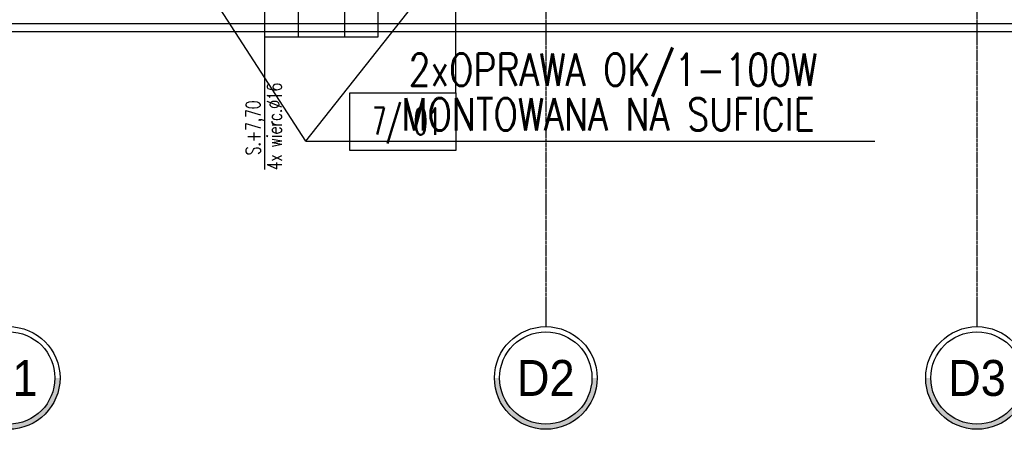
# Model space of a CAD drawing. Header units: inches. Extents: x 788 to 26783, y -4103 to 21.
# Tile 12 of 101: x 1100 to 1714, y -1969 to -1713. Entities that reach past the tile are written whole.
import ezdxf
from ezdxf.enums import TextEntityAlignment as Align

# ---------------------------------------------------------------- set-up
doc = ezdxf.new("R2010")
doc.units = ezdxf.units.IN
doc.header["$MEASUREMENT"] = 0
doc.linetypes.add('CENTER', pattern=[2, 1.25, -0.25, 0.25, -0.25])
for name, color, linetype in [('E35', 6, 'Continuous'), ('Opis-pom', 6, 'Continuous'), ('Opis_pom_ramka', 6, 'Continuous'), ('Os-osie glowne', 1, 'CENTER'), ('Os-osie-opis', 2, 'Continuous'), ('Sc-izolacja term-styropian', 151, 'STYROPIAN-KA'), ('W-przebicia-ściany', 223, 'Continuous')]:
    doc.layers.add(name, color=color, linetype=linetype)
doc.styles.add('dwg_opis duży', font='ARIAL.TTF', dxfattribs={"width": 0.9})
doc.styles.add('KA wymiar', font='romans.shx', dxfattribs={"width": 0.6})
doc.styles.add('ROMANS', font='romans', dxfattribs={"width": 0.85})
doc.linetypes.add('STYROPIAN-KA', pattern='A,0.0001,-0.1,[135,ltypeshp.shx,S=0.1,R=0,X=-0.1,Y=0],0,[135,ltypeshp.shx,S=0.1,R=180,X=0.1,Y=0],-0.1', length=0.2001)
doc.linetypes.add('ZIGZAG', pattern='A,0.00254,-5.08,[131,ltypeshp.shx,S=5.08,R=0,X=-5.08,Y=0],-10.16,[131,ltypeshp.shx,S=5.08,R=180,X=5.08,Y=0],-5.08', length=20.32254)

# ---------------------------------------------------------------- blocks, each defined once
blk = doc.blocks.new('_opis_osi_liczbowy')
blk.add_hatch(color=256).paths.add_polyline_path([(32, 32), (32, 28.8, -1), (32, -28.8), (32, -32, 1)])
for radius in [32, 28.8]:
    blk.add_circle((32, 0), radius)
at = {"style": 'dwg_opis duży', "width": 0.9}
blk.add_attdef('AXNAMEH', text='', height=22.4, rotation=90, dxfattribs=at).set_placement((32, 0), align=Align.MIDDLE_CENTER)
blk = doc.blocks.new('_opis_pom_metka')
at = {"layer": 'Opis_pom_ramka'}
blk.add_lwpolyline([(-33.13, 0), (32.87, 0), (32.87, -36), (-33.13, -36)], close=True, dxfattribs=at)
at = {"style": 'KA wymiar', "width": 0.6}
blk.add_attdef('KO/', text='', height=16.8, dxfattribs=at).set_placement((3.45, -25.87), align=Align.RIGHT)
blk.add_attdef('NR', (3.8, -26.16), '', height=16.8, dxfattribs=at)

msp = doc.modelspace()

# ---------------------------------------------------------------- linework, layer by layer
at = {"layer": 'E35'}
for q in [(1199.53, -1667.3), (1375.22, -1666.44), (1633.17, -1789.09)]:
    msp.add_line((1278.37, -1789.09), q, dxfattribs=at)
at = {"layer": 'Opis-pom'}
msp.add_lwpolyline([(1371.8, -1758.97), (1371.8, -1656.95)], dxfattribs=at)
at = {"layer": 'Os-osie glowne'}
for points in [[(1427.98, -325.83), (1427.98, -1888.72)], [(1696.98, -325.83), (1696.98, -1888.72)]]:
    msp.add_lwpolyline(points, dxfattribs=at)
at = {"layer": 'Os-osie-opis'}
for points in [[(1427.98, -1888.72), (1427.98, -1904.72)], [(1696.98, -1888.72), (1696.98, -1904.72)]]:
    msp.add_lwpolyline(points, dxfattribs=at)
at = {"layer": 'Sc-izolacja term-styropian', "linetype": 'ZIGZAG', "ltscale": 0.018}
msp.add_line((3376.98, -1715.83), (1077.98, -1715.83), dxfattribs=at)
at = {"layer": 'Sc-izolacja term-styropian', "linetype": 'ByBlock'}
msp.add_line((3376.98, -1720.83), (1072.98, -1720.83), dxfattribs=at)
at = {"layer": 'W-przebicia-ściany'}
for p, q in [((1323.48, -1724.02), (1323.48, -1681.85)), ((1252.48, -1724.02), (1323.48, -1724.02))]:
    msp.add_line(p, q, dxfattribs=at)
for points in [[(1273.48, -1681.85), (1273.48, -1724.02)], [(1302.48, -1681.85), (1302.48, -1724.02)], [(1252.48, -1686.08), (1252.48, -1806.83)]]:
    msp.add_lwpolyline(points, dxfattribs=at)

# ---------------------------------------------------------------- block references
at = {"layer": 'Opis-pom'}
ref = msp.add_blockref('_opis_pom_metka', (1338.93, -1758.97), dxfattribs=at)
ref.add_attrib('KO/', '7/', dxfattribs={"layer": '0', "height": 16.8, "style": 'KA wymiar', "width": 0.6}).set_placement((1337.95, -1784.84), align=Align.RIGHT)
ref.add_attrib('NR', '01', (1345.68, -1785.14), dxfattribs={"layer": '0', "height": 16.8, "style": 'KA wymiar', "width": 0.6})
at = {"layer": 'Os-osie-opis'}
ref = msp.add_blockref('_opis_osi_liczbowy', (1092.98, -1904.72), dxfattribs=dict(at, rotation=270))
ref.add_attrib('AXNAMEH', 'D1', dxfattribs={"layer": '0', "height": 22.4, "style": 'dwg_opis duży', "width": 0.9}).set_placement((1092.98, -1936.71), align=Align.MIDDLE_CENTER)
ref = msp.add_blockref('_opis_osi_liczbowy', (1427.98, -1904.72), dxfattribs=dict(at, rotation=270))
ref.add_attrib('AXNAMEH', 'D2', dxfattribs={"layer": '0', "height": 22.4, "style": 'dwg_opis duży', "width": 0.9}).set_placement((1427.98, -1936.71), align=Align.MIDDLE_CENTER)
ref = msp.add_blockref('_opis_osi_liczbowy', (1696.98, -1904.72), dxfattribs=dict(at, rotation=270))
ref.add_attrib('AXNAMEH', 'D3', dxfattribs={"layer": '0', "height": 22.4, "style": 'dwg_opis duży', "width": 0.9}).set_placement((1696.98, -1936.71), align=Align.MIDDLE_CENTER)

# ---------------------------------------------------------------- texts
at = {"layer": 'E35', "style": 'ROMANS', "width": 0.8}
for s, p in [('2xOPRAWA OK/1-100W', (1342.38, -1754.5)), ('MONTOWANA NA SUFICIE', (1337.86, -1782.32))]:
    msp.add_text(s, height=20, dxfattribs=at).set_placement(p)
at = {"layer": 'W-przebicia-ściany', "style": 'ROMANS', "width": 0.7}
for s, p in [('4x wierc.%%C16', (1263.27, -1807.21, 0)), ('S.+7,70', (1249.94, -1797.78, 0))]:
    msp.add_text(s, height=9, rotation=90, dxfattribs=at).set_placement(p)

doc.saveas('drawing.dxf')
